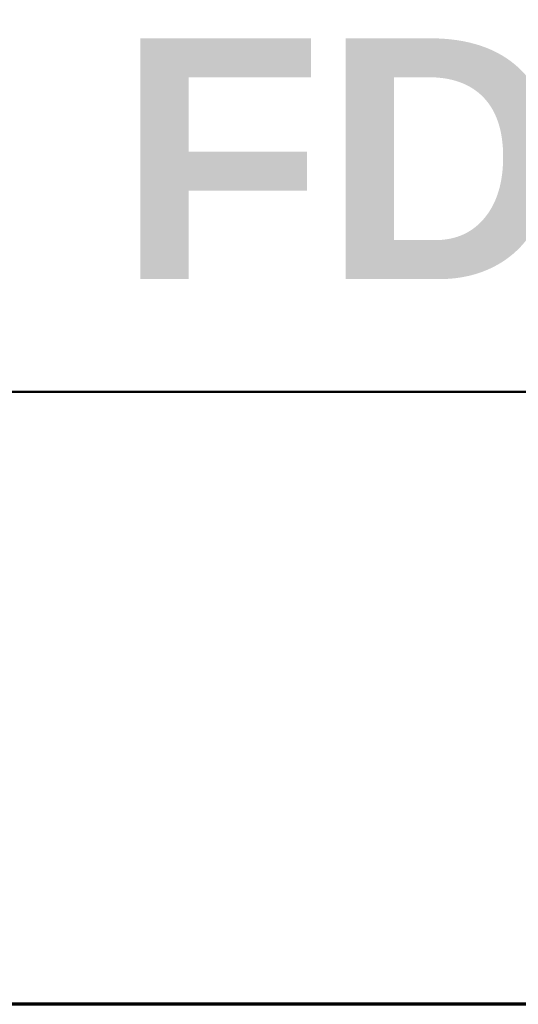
# Model space of a CAD drawing. Header units: inches. Extents: x 0.1 to 18.7, y 0.4 to 11.8.
# Tile 20 of 23: x 15.653 to 16.206, y 0.689 to 1.779. Entities that reach past the tile are written whole.
import ezdxf

# ---------------------------------------------------------------- set-up
doc = ezdxf.new("R2010")
doc.units = ezdxf.units.IN
doc.header["$LTSCALE"] = 1.111111
doc.header["$MEASUREMENT"] = 0
doc.layers.add('Border (ANSI)', color=7, linetype='Continuous', lineweight=70)
doc.layers.add('Title (ANSI)', color=7, linetype='Continuous', lineweight=50)
doc.styles.add('Text Style107', font='arialbd.ttf')
doc.styles.add('Text Style109', font='arialbd.ttf')
doc.styles.add('Text Style47', font='ARIALN.TTF')
doc.styles.add('Text Style50', font='arial.ttf')
doc.styles.add('Text Style55', font='arial.ttf')
doc.styles.add('Text Style59', font='arial.ttf')

# ---------------------------------------------------------------- blocks, each defined once
blk = doc.blocks.new('Borders Default Border')
at = {"layer": 'Border (ANSI)', "flags": 128}
blk.add_lwpolyline([(0.38, 0.62), (0.38, 10.38), (16.62, 10.38), (16.62, 0.62), (0.38, 0.62)], dxfattribs=at)
blk = doc.blocks.new('Title Blocks ICD TITLE BLOCK MM CUSTOMER')
at = {"layer": 'Title (ANSI)'}
for p, q in [((7.26633, 7.80222), (11.26137, 7.80222)), ((11.26137, 7.19206), (3.26137, 7.19206))]:
    blk.add_line(p, q, dxfattribs=at)
for tag, p, height, style in [('<TITLE_1>_001', (3.6018, 8.33746), 0.09, 'Text Style50'), ('DESIGNER_001', (8.77913, 8.32936), 0.09, 'Text Style50'), ('<DRAWN_DATE>_001', (10.56064, 8.32936), 0.09, 'Text Style50'), ('<PART_NUMBER>_001', (8.8272, 7.91472), 0.24, 'Text Style109'), ('Sheet_Size_001', (7.36508, 7.90552), 0.13, 'Text Style55'), ('<REVISION_NUMBER>_001', (10.77172, 7.85278), 0.18, 'Text Style107'), ('Sheet_Number_001', (10.80007, 7.2619), 0.08, 'Text Style59'), ('Number_of_sheets_001', (11.09697, 7.2619), 0.08, 'Text Style59'), ('COPYRIGHT_YEAR_001', (4.6229, 7.27065), 0.07, 'Text Style47'), ('<SCALE>_001', (9.82544, 7.2503), 0.08, 'Text Style59')]:
    blk.add_attdef(tag, p, '', height=height, dxfattribs=dict(at, style=style))

msp = doc.modelspace()

# ---------------------------------------------------------------- block references
at = {"xscale": 1.111111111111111, "yscale": 1.111111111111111, "zscale": 1.111111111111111}
msp.add_blockref('Borders Default Border', (0, 0), dxfattribs=at)
ref = msp.add_blockref('Title Blocks ICD TITLE BLOCK MM CUSTOMER', (5.954, -7.3023), dxfattribs=dict(xscale=1.111111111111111, yscale=1.111111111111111, zscale=1.111111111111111))
ref.add_attrib('<PART_NUMBER>_001', 'FDB4_', (15.762, 1.4918), dxfattribs={"layer": 'Title (ANSI)', "height": 0.26667, "style": 'Text Style109'})

doc.saveas('drawing.dxf')
